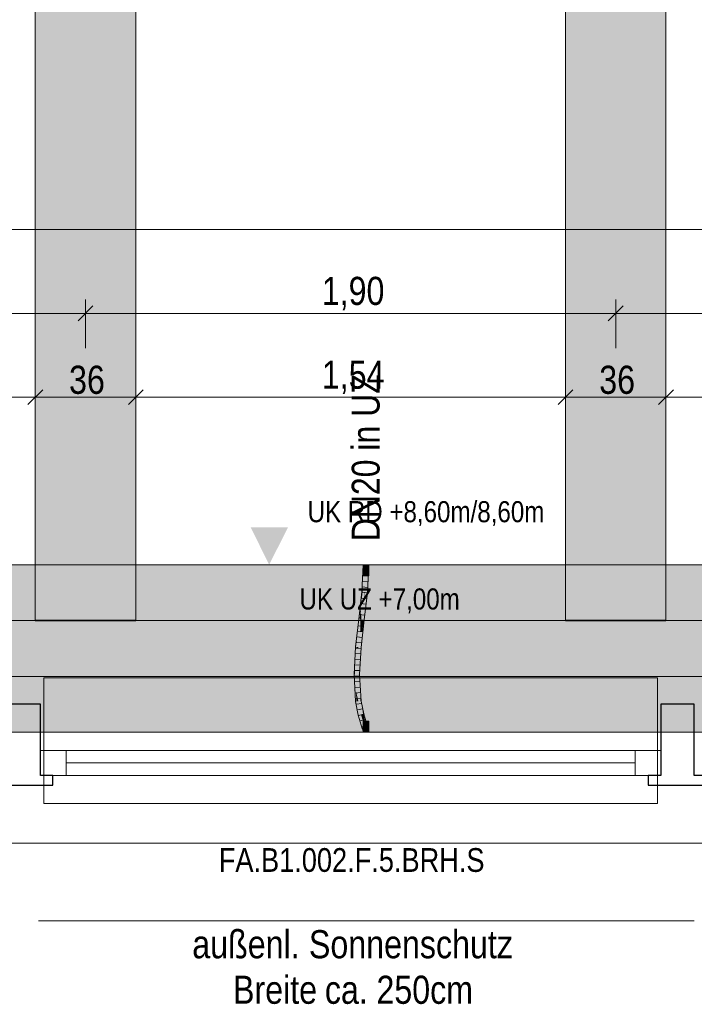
# Model space of a CAD drawing. Extents: x -720 to 300, y 62 to 1107.
# Tile 10 of 117: x -554 to -506, y 189 to 260. Entities that reach past the tile are written whole.
import ezdxf
from ezdxf.lldxf.tags import DXFTag

# ---------------------------------------------------------------- set-up
doc = ezdxf.new("R2010")
doc.units = 0
doc.layers.get('0').update_dxf_attribs({"lineweight": 35})
for name, color, linetype, lineweight, true_color in [('00_Beschriftung UZ', 3, 'Continuous', 13, 0x00ff00), ('30 -33 Aussenwände- 7 Fassade_ Elemente', 7, 'Continuous', 9, 0x00aacc), ('30 -35 Decken- 1 Konstruktion-Träger- Stahlbeton', 7, 'grob-A06G9FGE8I', 13, 0x33aa00), ('70 -72 Beschriftung- 1 Beschriftung allgemein', 7, 'Continuous', 9, 0xff6633), ('70 -76 Bemaßung- 2 Allgemein', 9, 'Continuous', 5, 0x808080), ('E_Leerrohr 20', 7, 'Continuous', 13, 0xcc0099), ('E_Leerrohr 20-Shading', 7, 'Continuous', 13, 0xcc0099)]:
    doc.layers.add(name, color=color, linetype=linetype, lineweight=lineweight, true_color=true_color)
doc.layers.add('70 -71 Achsen- 1 Gebäudeachsen', color=7, linetype='STRICHPUNKT2-A06G9FGD8I', lineweight=18)
doc.layers.add('Detailelementbeschriftung', color=7, linetype='Continuous', lineweight=9)
doc.layers.add('iwb_Schraffur_Unterzug', color=7, linetype='Continuous', lineweight=5, true_color=0xffffcc, plot=False)
doc.styles.get("Standard").update_dxf_attribs({"font": 'ARIALN.TTF'})
tags = doc.linetypes.add('grob-A06G9FGE8I', pattern=[14, 3, -8, 3]).pattern_tags.tags
tags[8:9] = [DXFTag(74, 4), DXFTag(75, 0), DXFTag(340, '0'), DXFTag(46, 0.0), DXFTag(50, 0.0), DXFTag(44, 0.0), DXFTag(45, 0.0)]
tags[6:7] = [DXFTag(74, 4), DXFTag(75, 0), DXFTag(340, '0'), DXFTag(46, 0.0), DXFTag(50, 0.0), DXFTag(44, 0.0), DXFTag(45, 0.0)]
tags[4:5] = [DXFTag(74, 4), DXFTag(75, 0), DXFTag(340, '0'), DXFTag(46, 0.0), DXFTag(50, 0.0), DXFTag(44, 0.0), DXFTag(45, 0.0)]
tags = doc.linetypes.add('STRICHPUNKT2', pattern=[12.7, 6.35, -3.175, 0, -3.175]).pattern_tags.tags
tags[10:11] = [DXFTag(74, 4), DXFTag(75, 0), DXFTag(340, '0'), DXFTag(46, 0.0), DXFTag(50, 0.0), DXFTag(44, 0.0), DXFTag(45, 0.0)]
tags[8:9] = [DXFTag(74, 4), DXFTag(75, 0), DXFTag(340, '0'), DXFTag(46, 0.0), DXFTag(50, 0.0), DXFTag(44, 0.0), DXFTag(45, 0.0)]
tags[6:7] = [DXFTag(74, 4), DXFTag(75, 0), DXFTag(340, '0'), DXFTag(46, 0.0), DXFTag(50, 0.0), DXFTag(44, 0.0), DXFTag(45, 0.0)]
tags[4:5] = [DXFTag(74, 4), DXFTag(75, 0), DXFTag(340, '0'), DXFTag(46, 0.0), DXFTag(50, 0.0), DXFTag(44, 0.0), DXFTag(45, 0.0)]
tags = doc.linetypes.add('STRICHPUNKT2-A06G9FGD8I', pattern=[12.7, 6.35, -3.175, 0, -3.175]).pattern_tags.tags
tags[10:11] = [DXFTag(74, 4), DXFTag(75, 0), DXFTag(340, '0'), DXFTag(46, 0.0), DXFTag(50, 0.0), DXFTag(44, 0.0), DXFTag(45, 0.0)]
tags[8:9] = [DXFTag(74, 4), DXFTag(75, 0), DXFTag(340, '0'), DXFTag(46, 0.0), DXFTag(50, 0.0), DXFTag(44, 0.0), DXFTag(45, 0.0)]
tags[6:7] = [DXFTag(74, 4), DXFTag(75, 0), DXFTag(340, '0'), DXFTag(46, 0.0), DXFTag(50, 0.0), DXFTag(44, 0.0), DXFTag(45, 0.0)]
tags[4:5] = [DXFTag(74, 4), DXFTag(75, 0), DXFTag(340, '0'), DXFTag(46, 0.0), DXFTag(50, 0.0), DXFTag(44, 0.0), DXFTag(45, 0.0)]

# ---------------------------------------------------------------- blocks, each defined once
blk = doc.blocks.new('Shading-A06G9FE18I', base_point=(-529.407, 216.193))
at = {"layer": 'E_Leerrohr 20-Shading', "color": 223, "true_color": 0xc57fb4}
for points in [[(-529.472, 219.033), (-529.412, 220.739), (-529.484, 218.894), (-529.506, 218.896)], [(-529.437, 219.431), (-529.412, 220.739), (-529.472, 219.033)], [(-529.412, 220.739), (-529.437, 219.431), (-529.349, 220.835), (-529.396, 219.907)], [(-529.412, 220.739), (-529.349, 220.835), (-529.407, 220.835)], [(-529.107, 218.863), (-529.008, 220.835), (-529.166, 218.868), (-529.149, 219.201)], [(-529.008, 220.835), (-529.066, 220.835), (-529.149, 219.201)], [(-529.477, 218.894), (-529.448, 218.891), (-529.472, 219.033), (-529.437, 219.431)], [(-529.437, 219.431), (-529.448, 218.891), (-529.396, 219.907)], [(-529.477, 218.894), (-529.472, 219.033), (-529.484, 218.894)], [(-529.983, 212.099), (-530.063, 212.988), (-530.023, 212.327)], [(-530.063, 212.988), (-529.935, 211.83), (-530.044, 212.988)], [(-530.063, 212.988), (-529.983, 212.099), (-529.935, 211.83), (-529.935, 211.829)], [(-529.935, 211.83), (-530.005, 212.988), (-530.044, 212.988)], [(-529.606, 211.075), (-529.671, 212.988), (-529.722, 212.988)], [(-529.606, 211.075), (-529.597, 211.89), (-529.671, 212.988), (-529.663, 212.988)], [(-529.946, 211.04), (-529.887, 211.046), (-530.023, 212.327), (-529.983, 212.099)], [(-529.983, 212.099), (-529.887, 211.046), (-529.935, 211.829)], [(-529.597, 211.89), (-529.606, 211.075), (-529.586, 211.077)], [(-529.548, 211.081), (-529.597, 211.89), (-529.586, 211.077)], [(-529.887, 211.046), (-529.946, 211.04), (-529.703, 210.077), (-529.76, 210.063)], [(-529.606, 211.075), (-529.429, 210.145), (-529.586, 211.077)], [(-529.429, 210.145), (-529.548, 211.081), (-529.586, 211.077)], [(-529.429, 210.145), (-529.424, 210.185), (-529.548, 211.081), (-529.537, 211.027)], [(-529.424, 210.185), (-529.407, 210.346), (-529.537, 211.027)], [(-529.424, 210.185), (-529.429, 210.145), (-529.419, 210.147)], [(-529.418, 210.147), (-529.382, 210.156), (-529.424, 210.186), (-529.407, 210.346)], [(-529.419, 210.147), (-529.418, 210.147), (-529.424, 210.185), (-529.424, 210.186)], [(-529.279, 209.663), (-529.382, 210.156), (-529.418, 210.147)], [(-529.372, 210.158), (-529.407, 210.346), (-529.382, 210.156)], [(-529.093, 209.231), (-529.372, 210.158), (-529.266, 209.603), (-529.382, 210.156)], [(-529.42, 209.132), (-529.703, 210.077), (-529.537, 209.321), (-529.76, 210.063)], [(-529.419, 210.147), (-529.429, 210.145), (-529.396, 210.036)], [(-529.396, 210.036), (-529.418, 210.147), (-529.419, 210.147)], [(-529.396, 210.036), (-529.266, 209.603), (-529.418, 210.147), (-529.279, 209.663)], [(-529.093, 209.231), (-529.266, 209.603), (-529.149, 209.214)], [(-529.537, 209.321), (-529.476, 209.115), (-529.436, 209.128)], [(-529.42, 209.132), (-529.537, 209.321), (-529.436, 209.128)], [(-529.436, 209.128), (-529.476, 209.115), (-529.416, 209.097), (-529.463, 209.079)], [(-529.408, 209.099), (-529.42, 209.132), (-529.416, 209.097), (-529.436, 209.128)], [(-529.354, 208.896), (-529.409, 208.89), (-529.354, 208.859), (-529.407, 208.859)], [(-529.354, 208.859), (-529.352, 208.859), (-529.354, 208.896), (-529.353, 208.897)], [(-529.352, 208.859), (-529.351, 208.859), (-529.353, 208.897), (-529.352, 208.897)], [(-529.349, 208.859), (-529.351, 208.897), (-529.351, 208.859), (-529.352, 208.897)], [(-529.087, 209.215), (-529.149, 209.214), (-529.138, 209.197)], [(-529.149, 209.214), (-529.142, 209.195), (-529.138, 209.197)], [(-529.008, 208.859), (-529.015, 208.934), (-529.066, 208.859), (-529.07, 208.928)], [(-529.008, 208.859), (-529.012, 208.934), (-529.015, 208.934)]]:
    blk.add_solid(points, dxfattribs=at)
at = {"layer": 'E_Leerrohr 20-Shading', "color": 231, "true_color": 0xe17fc9}
for points in [[(-529.307, 218.88), (-529.207, 220.835), (-529.396, 219.907), (-529.349, 220.835)], [(-529.207, 220.835), (-529.307, 218.88), (-529.237, 218.874)], [(-529.237, 218.874), (-529.166, 218.868), (-529.207, 220.835), (-529.149, 219.201)], [(-529.149, 219.201), (-529.066, 220.835), (-529.207, 220.835)], [(-529.396, 219.907), (-529.448, 218.891), (-529.359, 218.884)], [(-529.307, 218.88), (-529.396, 219.907), (-529.359, 218.884)], [(-529.579, 217.718), (-529.359, 218.884), (-529.448, 218.891)], [(-529.579, 217.718), (-529.527, 216.911), (-529.359, 218.884), (-529.337, 218.605)], [(-529.343, 218.432), (-529.393, 216.896), (-529.307, 218.88), (-529.386, 216.895)], [(-529.386, 216.895), (-529.266, 217.971), (-529.307, 218.88), (-529.237, 218.874)], [(-529.337, 218.605), (-529.307, 218.88), (-529.359, 218.884)], [(-529.337, 218.605), (-529.343, 218.432), (-529.307, 218.88)], [(-529.266, 217.971), (-529.166, 218.868), (-529.237, 218.874)], [(-529.337, 218.605), (-529.527, 216.911), (-529.343, 218.433), (-529.467, 216.905)], [(-529.467, 216.905), (-529.393, 216.896), (-529.343, 218.433)], [(-529.579, 217.718), (-529.667, 216.927), (-529.6, 216.92)], [(-529.527, 216.911), (-529.579, 217.718), (-529.6, 216.92)], [(-529.751, 214.943), (-529.667, 216.927), (-529.892, 214.955)], [(-529.667, 216.927), (-529.751, 214.943), (-529.6, 216.92), (-529.609, 216.604)], [(-529.751, 214.943), (-529.624, 216.057), (-529.609, 216.604)], [(-529.624, 216.057), (-529.527, 216.911), (-529.6, 216.92)], [(-529.624, 216.057), (-529.393, 216.896), (-529.527, 216.911)], [(-529.624, 216.057), (-529.482, 216.052), (-529.393, 216.896), (-529.396, 216.81)], [(-529.396, 216.81), (-529.386, 216.895), (-529.393, 216.896)], [(-529.751, 214.943), (-529.749, 214.943), (-529.624, 216.057), (-529.623, 216.057)], [(-529.623, 216.057), (-529.749, 214.943), (-529.576, 216.055), (-529.643, 214.934)], [(-529.643, 214.934), (-529.61, 214.931), (-529.576, 216.055), (-529.482, 216.052)], [(-529.987, 212.988), (-529.897, 214.879), (-529.997, 213.129)], [(-529.987, 212.988), (-529.863, 212.988), (-529.897, 214.879), (-529.756, 214.867)], [(-529.756, 214.867), (-529.751, 214.943), (-529.897, 214.879), (-529.892, 214.955)], [(-529.863, 212.988), (-529.744, 212.988), (-529.756, 214.867), (-529.728, 213.307)], [(-529.756, 214.867), (-529.728, 213.307), (-529.749, 214.943), (-529.643, 214.934)], [(-529.749, 214.943), (-529.751, 214.943), (-529.756, 214.867)], [(-529.728, 213.307), (-529.722, 212.988), (-529.643, 214.934), (-529.61, 214.931)], [(-530.005, 212.988), (-529.987, 212.988), (-529.997, 213.129)], [(-529.935, 211.83), (-529.747, 211.06), (-530.005, 212.988), (-529.987, 212.988)], [(-529.747, 211.06), (-529.863, 212.988), (-529.987, 212.988)], [(-529.722, 212.988), (-529.863, 212.988), (-529.606, 211.075), (-529.747, 211.06)], [(-529.744, 212.988), (-529.722, 212.988), (-529.728, 213.307)], [(-529.935, 211.83), (-529.887, 211.046), (-529.797, 211.055)], [(-529.747, 211.06), (-529.935, 211.83), (-529.797, 211.055)], [(-529.566, 210.111), (-529.797, 211.055), (-529.703, 210.077), (-529.887, 211.046)], [(-529.566, 210.111), (-529.747, 211.06), (-529.797, 211.055)], [(-529.606, 211.075), (-529.747, 211.06), (-529.429, 210.145), (-529.566, 210.111)], [(-529.337, 209.35), (-529.566, 210.111), (-529.42, 209.132), (-529.703, 210.077)], [(-529.396, 210.036), (-529.429, 210.145), (-529.337, 209.35), (-529.566, 210.111)], [(-529.281, 209.266), (-529.266, 209.603), (-529.381, 209.864), (-529.396, 210.036)], [(-529.337, 209.35), (-529.284, 209.173), (-529.381, 209.864), (-529.281, 209.266)], [(-529.231, 209.19), (-529.266, 209.603), (-529.266, 209.179), (-529.281, 209.266)], [(-529.149, 209.214), (-529.266, 209.603), (-529.231, 209.19)], [(-529.337, 209.35), (-529.42, 209.132), (-529.378, 209.145)], [(-529.378, 209.145), (-529.42, 209.132), (-529.387, 209.107), (-529.408, 209.099)], [(-529.387, 209.107), (-529.408, 209.099), (-529.394, 209.077), (-529.399, 209.075)], [(-529.394, 209.077), (-529.399, 209.075), (-529.396, 209.066)], [(-529.248, 209.07), (-529.266, 209.122), (-529.396, 209.066), (-529.394, 209.077)], [(-529.248, 209.07), (-529.396, 209.066), (-529.382, 209.026)], [(-529.266, 209.122), (-529.275, 209.147), (-529.394, 209.077), (-529.387, 209.107)], [(-529.275, 209.147), (-529.284, 209.173), (-529.387, 209.107), (-529.378, 209.145)], [(-529.248, 209.07), (-529.382, 209.026), (-529.232, 209.018), (-529.368, 208.98)], [(-529.284, 209.173), (-529.337, 209.35), (-529.378, 209.145)], [(-529.354, 208.984), (-529.368, 208.98), (-529.353, 208.938), (-529.358, 208.937)], [(-529.354, 208.913), (-529.352, 208.913), (-529.358, 208.937), (-529.353, 208.938)], [(-529.219, 208.965), (-529.232, 209.018), (-529.353, 208.938), (-529.354, 208.984)], [(-529.352, 208.913), (-529.354, 208.913), (-529.351, 208.897)], [(-529.352, 208.913), (-529.216, 208.944), (-529.353, 208.938), (-529.219, 208.965)], [(-529.351, 208.897), (-529.211, 208.912), (-529.352, 208.913), (-529.216, 208.944)], [(-529.351, 208.897), (-529.352, 208.913), (-529.351, 208.897)], [(-529.211, 208.912), (-529.351, 208.897), (-529.207, 208.859), (-529.349, 208.859)], [(-529.281, 209.266), (-529.284, 209.173), (-529.266, 209.179)], [(-529.231, 209.19), (-529.284, 209.173), (-529.228, 209.164), (-529.275, 209.147)], [(-529.228, 209.164), (-529.275, 209.147), (-529.225, 209.136), (-529.266, 209.122)], [(-529.225, 209.136), (-529.266, 209.122), (-529.22, 209.079), (-529.248, 209.07)], [(-529.215, 209.022), (-529.22, 209.079), (-529.23, 209.018), (-529.248, 209.07)], [(-529.248, 209.07), (-529.248, 209.07), (-529.23, 209.018), (-529.232, 209.018)], [(-529.215, 209.022), (-529.232, 209.018), (-529.211, 208.967), (-529.219, 208.965)], [(-529.228, 209.164), (-529.149, 209.214), (-529.231, 209.19)], [(-529.225, 209.136), (-529.162, 209.158), (-529.228, 209.164), (-529.154, 209.191)], [(-529.22, 209.079), (-529.176, 209.093), (-529.225, 209.136), (-529.162, 209.158)], [(-529.215, 209.022), (-529.189, 209.029), (-529.22, 209.079), (-529.176, 209.093)], [(-529.211, 208.967), (-529.219, 208.965), (-529.208, 208.912), (-529.211, 208.912)], [(-529.211, 208.967), (-529.199, 208.969), (-529.215, 209.022), (-529.189, 209.029)], [(-529.208, 208.912), (-529.205, 208.913), (-529.211, 208.967), (-529.199, 208.969)], [(-529.208, 208.912), (-529.211, 208.912), (-529.207, 208.859)], [(-529.207, 208.859), (-529.205, 208.913), (-529.208, 208.912)], [(-529.207, 208.859), (-529.066, 208.859), (-529.205, 208.913), (-529.07, 208.928)], [(-529.205, 208.913), (-529.07, 208.928), (-529.199, 208.969), (-529.081, 208.993)], [(-529.199, 208.969), (-529.081, 208.993), (-529.189, 209.029), (-529.096, 209.055)], [(-529.189, 209.029), (-529.096, 209.055), (-529.176, 209.093), (-529.113, 209.113)], [(-529.176, 209.093), (-529.113, 209.113), (-529.162, 209.158), (-529.132, 209.168)], [(-529.162, 209.158), (-529.132, 209.168), (-529.154, 209.191), (-529.142, 209.195)], [(-529.154, 209.191), (-529.142, 209.195), (-529.149, 209.214)]]:
    blk.add_solid(points, dxfattribs=at)
at = {"layer": 'E_Leerrohr 20-Shading', "color": 223, "true_color": 0xc67fb4}
for points in [[(-529.537, 218.615), (-529.657, 217.55), (-529.667, 216.927), (-529.71, 216.932)], [(-529.523, 218.692), (-529.667, 216.927), (-529.477, 218.894), (-529.579, 217.718)], [(-529.537, 218.615), (-529.667, 216.927), (-529.523, 218.692)], [(-529.545, 218.114), (-529.579, 217.718), (-529.448, 218.891)], [(-529.477, 218.894), (-529.545, 218.114), (-529.448, 218.891)], [(-529.523, 218.692), (-529.506, 218.896), (-529.537, 218.615)], [(-529.506, 218.896), (-529.523, 218.692), (-529.484, 218.894)], [(-529.523, 218.692), (-529.477, 218.894), (-529.484, 218.894)], [(-529.266, 217.971), (-529.31, 217.211), (-529.107, 218.863), (-529.237, 217.706)], [(-529.266, 217.971), (-529.107, 218.863), (-529.166, 218.868)], [(-529.345, 216.971), (-529.266, 217.971), (-529.357, 216.892), (-529.386, 216.895)], [(-529.31, 217.211), (-529.266, 217.971), (-529.345, 216.971)], [(-529.657, 217.55), (-529.726, 216.934), (-529.71, 216.932)], [(-529.351, 216.891), (-529.328, 216.889), (-529.345, 216.971), (-529.31, 217.211)], [(-529.31, 217.211), (-529.328, 216.889), (-529.237, 217.706)], [(-529.892, 214.955), (-529.667, 216.927), (-529.893, 214.955)], [(-529.726, 216.934), (-529.855, 215.409), (-529.856, 215.276), (-529.859, 215.256)], [(-529.726, 216.934), (-529.856, 215.276), (-529.71, 216.932)], [(-529.856, 215.276), (-529.667, 216.927), (-529.71, 216.932)], [(-529.855, 215.409), (-529.726, 216.934), (-529.841, 215.92)], [(-529.351, 216.891), (-529.537, 215.053), (-529.407, 216.193)], [(-529.351, 216.891), (-529.425, 216.436), (-529.537, 215.053), (-529.453, 216.105)], [(-529.482, 216.052), (-529.428, 216.419), (-529.396, 216.81)], [(-529.428, 216.419), (-529.425, 216.436), (-529.396, 216.81), (-529.386, 216.895)], [(-529.386, 216.895), (-529.425, 216.436), (-529.357, 216.892)], [(-529.425, 216.436), (-529.351, 216.891), (-529.357, 216.892)], [(-529.407, 216.193), (-529.328, 216.889), (-529.351, 216.891)], [(-529.351, 216.891), (-529.345, 216.971), (-529.357, 216.892)], [(-529.951, 214.96), (-529.893, 214.955), (-529.841, 215.92), (-529.855, 215.409)], [(-529.563, 214.927), (-529.453, 216.105), (-529.61, 214.931), (-529.465, 216.083)], [(-529.453, 216.105), (-529.563, 214.927), (-529.538, 215.096)], [(-529.53, 215.148), (-529.453, 216.105), (-529.538, 215.096)], [(-529.428, 216.419), (-529.482, 216.052), (-529.435, 216.32), (-529.465, 216.083)], [(-529.465, 216.083), (-529.453, 216.105), (-529.435, 216.32)], [(-529.453, 216.105), (-529.425, 216.436), (-529.428, 216.419)], [(-529.855, 215.409), (-529.893, 214.955), (-529.859, 215.256)], [(-529.563, 214.927), (-529.552, 214.926), (-529.538, 215.096)], [(-529.537, 215.053), (-529.53, 215.148), (-529.552, 214.926), (-529.538, 215.096)], [(-529.977, 214.062), (-529.962, 214.765), (-530.025, 213.55), (-530.028, 213.602)], [(-529.893, 214.955), (-529.977, 214.062), (-529.897, 214.879), (-529.997, 213.129)], [(-529.951, 214.96), (-529.962, 214.765), (-529.893, 214.955), (-529.977, 214.062)], [(-529.897, 214.879), (-529.892, 214.955), (-529.893, 214.955)], [(-529.722, 212.988), (-529.563, 214.927), (-529.61, 214.931)], [(-529.722, 212.988), (-529.654, 213.149), (-529.563, 214.927), (-529.552, 214.926)], [(-529.997, 213.129), (-529.977, 214.062), (-529.997, 213.126), (-530.025, 213.55)], [(-530.041, 213.371), (-530.063, 212.988), (-530.044, 212.988)], [(-530.005, 212.988), (-530.041, 213.371), (-530.044, 212.988)], [(-530.028, 213.602), (-530.041, 213.371), (-530.025, 213.55)], [(-530.025, 213.55), (-530.041, 213.371), (-529.997, 213.126), (-530.005, 212.988)], [(-529.654, 213.149), (-529.722, 212.988), (-529.671, 212.988)], [(-529.663, 212.988), (-529.654, 213.149), (-529.671, 212.988)], [(-529.416, 209.097), (-529.463, 209.079), (-529.401, 209.074), (-529.455, 209.055)], [(-529.382, 209.026), (-529.396, 209.066), (-529.455, 209.055), (-529.401, 209.074)], [(-529.382, 209.026), (-529.455, 209.055), (-529.438, 209.008)], [(-529.383, 209.026), (-529.438, 209.008), (-529.369, 208.98), (-529.425, 208.965)], [(-529.369, 208.98), (-529.425, 208.965), (-529.359, 208.937), (-529.415, 208.925)], [(-529.399, 209.075), (-529.408, 209.099), (-529.401, 209.074), (-529.416, 209.097)], [(-529.356, 208.91), (-529.359, 208.937), (-529.411, 208.897), (-529.415, 208.925)], [(-529.354, 208.896), (-529.356, 208.91), (-529.409, 208.89), (-529.411, 208.897)], [(-529.396, 209.066), (-529.399, 209.075), (-529.401, 209.074)], [(-529.368, 208.98), (-529.382, 209.026), (-529.369, 208.98), (-529.383, 209.026)], [(-529.358, 208.937), (-529.368, 208.98), (-529.359, 208.937), (-529.369, 208.98)], [(-529.354, 208.896), (-529.353, 208.897), (-529.359, 208.937), (-529.358, 208.937)], [(-529.358, 208.937), (-529.353, 208.897), (-529.358, 208.937), (-529.352, 208.897)], [(-529.352, 208.897), (-529.351, 208.897), (-529.358, 208.937)], [(-529.138, 209.197), (-529.142, 209.195), (-529.122, 209.172), (-529.132, 209.168)], [(-529.077, 209.188), (-529.087, 209.215), (-529.122, 209.172), (-529.138, 209.197)], [(-529.122, 209.172), (-529.132, 209.168), (-529.09, 209.121), (-529.113, 209.113)], [(-529.058, 209.132), (-529.077, 209.188), (-529.09, 209.121), (-529.122, 209.172)], [(-529.09, 209.121), (-529.113, 209.113), (-529.06, 209.065), (-529.096, 209.055)], [(-529.06, 209.065), (-529.096, 209.055), (-529.034, 209.003), (-529.081, 208.993)], [(-529.039, 209.071), (-529.058, 209.132), (-529.06, 209.065), (-529.09, 209.121)], [(-529.034, 209.003), (-529.081, 208.993), (-529.015, 208.934), (-529.07, 208.928)], [(-529.023, 209.005), (-529.039, 209.071), (-529.034, 209.003), (-529.06, 209.065)], [(-529.021, 208.991), (-529.023, 209.005), (-529.03, 208.989), (-529.034, 209.003)], [(-529.015, 208.934), (-529.012, 208.934), (-529.03, 208.989), (-529.021, 208.991)]]:
    blk.add_solid(points, dxfattribs=at)
blk = doc.blocks.new('Shading-A06G9FE38I', base_point=(-529.207, 220.047))
at = {"layer": 'E_Leerrohr 20-Shading', "color": 213, "true_color": 0xd67fc0}
for points in [[(-529.537, 220.847), (-529.537, 220.835), (-529.503, 220.847), (-529.502, 220.835)], [(-529.502, 220.835), (-529.207, 220.835), (-529.503, 220.847), (-529.207, 220.847)], [(-529.407, 220.047), (-529.207, 220.047), (-529.407, 220.835), (-529.207, 220.835)], [(-529.207, 220.847), (-529.207, 220.835), (-529.142, 220.847), (-529.142, 220.835)], [(-529.207, 220.047), (-529.008, 220.047), (-529.207, 220.835), (-529.008, 220.835)], [(-529.142, 220.835), (-528.878, 220.835), (-529.142, 220.847), (-528.878, 220.847)]]:
    blk.add_solid(points, dxfattribs=at)
blk = doc.blocks.new('Shading-A06G9FE58I', base_point=(-529.008, 209.647))
at = {"layer": 'E_Leerrohr 20-Shading', "color": 213, "true_color": 0xd67fc0}
for points in [[(-529.207, 209.647), (-529.407, 209.647), (-529.207, 208.859), (-529.407, 208.859)], [(-529.008, 209.647), (-529.207, 209.647), (-529.008, 208.859), (-529.207, 208.859)], [(-529.299, 208.859), (-529.537, 208.859), (-529.299, 208.847), (-529.537, 208.847)], [(-529.207, 208.847), (-529.207, 208.859), (-529.299, 208.847), (-529.299, 208.859)], [(-529.142, 208.859), (-529.207, 208.859), (-529.142, 208.847), (-529.207, 208.847)], [(-528.878, 208.847), (-528.878, 208.859), (-529.142, 208.847), (-529.142, 208.859)]]:
    blk.add_solid(points, dxfattribs=at)
blk = doc.blocks.new('Referenz-A06G9FGF8I')
at = {"layer": '00_Beschriftung UZ', "color": 0, "linetype": 'Continuous', "lineweight": 5, "ltscale": 0.13}
blk.add_line((-0.806, 220.847), (-682.312, 220.847), dxfattribs=at)
at = {"layer": '00_Beschriftung UZ', "color": 0, "linetype": 'Continuous', "lineweight": 0, "ltscale": 0.13}
for points in [[(-537.473, 223.517), (-536.141, 220.847), (-534.803, 223.515)], [(-537.473, 218.176), (-536.141, 220.847), (-534.803, 218.178)]]:
    blk.add_solid(points, dxfattribs=at)
at = {"layer": '30 -33 Aussenwände- 7 Fassade_ Elemente', "color": 0, "linetype": 'Continuous', "ltscale": 0.13}
for p, q in [((-458.806, 220.847), (-601.806, 220.847)), ((-552.539, 207.547), (-508.073, 207.547)), ((-552.539, 205.747), (-552.539, 207.547)), ((-508.073, 207.547), (-508.073, 205.747)), ((-508.073, 205.747), (-552.539, 205.747)), ((-604.906, 200.907), (-455.706, 200.907))]:
    blk.add_line(p, q, dxfattribs=at)
at = {"layer": '30 -33 Aussenwände- 7 Fassade_ Elemente', "color": 0}
for p, q in [((-552.306, 212.747), (-552.306, 207.547)), ((-508.306, 212.747), (-552.306, 212.747)), ((-508.306, 207.547), (-508.306, 212.747)), ((-552.306, 207.547), (-552.306, 205.747)), ((-550.706, 207.547), (-552.306, 207.547)), ((-550.706, 205.747), (-550.706, 207.547)), ((-550.706, 207.547), (-509.906, 207.547)), ((-509.906, 207.547), (-508.306, 207.547)), ((-509.906, 207.547), (-509.906, 205.747)), ((-508.306, 207.547), (-508.306, 205.747)), ((-550.706, 206.647), (-509.906, 206.647)), ((-552.306, 203.747), (-552.306, 205.747)), ((-552.306, 205.747), (-550.706, 205.747)), ((-509.906, 205.747), (-550.706, 205.747)), ((-508.306, 205.747), (-509.906, 205.747)), ((-508.306, 205.747), (-508.306, 203.747)), ((-508.306, 203.747), (-552.306, 203.747))]:
    blk.add_line(p, q, dxfattribs=at)
at = {"layer": '30 -33 Aussenwände- 7 Fassade_ Elemente', "color": 0, "linetype": 'Continuous', "lineweight": -2, "ltscale": 0.25}
for p, q in [((-552.539, 210.847), (-554.939, 210.847)), ((-552.539, 205.747), (-552.539, 210.847)), ((-508.073, 210.847), (-508.073, 205.747)), ((-505.673, 210.847), (-508.073, 210.847)), ((-505.673, 205.747), (-505.673, 210.847)), ((-551.639, 205.747), (-552.539, 205.747)), ((-551.639, 205.047), (-551.639, 205.747)), ((-508.073, 205.747), (-508.973, 205.747)), ((-508.973, 205.747), (-508.973, 205.047)), ((-504.773, 205.747), (-505.673, 205.747)), ((-555.839, 205.047), (-551.639, 205.047)), ((-508.973, 205.047), (-504.773, 205.047))]:
    blk.add_line(p, q, dxfattribs=at)
at = {"layer": '30 -33 Aussenwände- 7 Fassade_ Elemente', "color": 0, "linetype": 'Continuous', "lineweight": 18, "ltscale": 0.18}
for p, q in [((-552.539, 207.547), (-550.706, 207.547)), ((-552.539, 205.747), (-552.539, 207.547)), ((-550.706, 207.547), (-550.706, 205.747)), ((-509.906, 205.747), (-509.906, 207.547)), ((-509.906, 207.547), (-508.073, 207.547)), ((-508.073, 207.547), (-508.073, 205.747)), ((-509.906, 206.647), (-550.706, 206.647)), ((-550.706, 205.747), (-552.539, 205.747)), ((-508.073, 205.747), (-509.906, 205.747))]:
    blk.add_line(p, q, dxfattribs=at)
at = {"layer": '30 -35 Decken- 1 Konstruktion-Träger- Stahlbeton', "color": 0}
for p, q in [((-552.906, 216.847), (-552.906, 763.847)), ((-545.706, 216.847), (-545.706, 763.847)), ((-514.906, 216.847), (-514.906, 763.847)), ((-507.706, 216.847), (-507.706, 763.847)), ((5.694, 216.847), (-682.312, 216.847)), ((5.694, 208.847), (-682.312, 208.847))]:
    blk.add_line(p, q, dxfattribs=at)
at = {"layer": '30 -35 Decken- 1 Konstruktion-Träger- Stahlbeton', "color": 0, "linetype": 'Continuous', "lineweight": 35, "ltscale": 0.35}
for p, q in [((-552.906, 216.847), (-545.706, 216.847)), ((-514.906, 216.847), (-507.706, 216.847))]:
    blk.add_line(p, q, dxfattribs=at)
at = {"layer": '70 -71 Achsen- 1 Gebäudeachsen', "color": 0, "linetype": 'STRICHPUNKT2-A06G9FGD8I', "ltscale": 0.18}
blk.add_line((-682.312, 212.847), (77.244, 212.847), dxfattribs=at)
at = {"layer": '70 -72 Beschriftung- 1 Beschriftung allgemein', "color": 0, "linetype": 'Continuous', "ltscale": 0.13}
blk.add_line((-505.68, 195.349), (-552.68, 195.349), dxfattribs=at)
at = {"layer": '70 -76 Bemaßung- 2 Allgemein', "color": 0, "linetype": 'Continuous', "ltscale": 0.13}
for p, q in [((-1.866, 244.847), (-682.312, 244.847)), ((-549.306, 236.347), (-549.306, 239.847)), ((-549.306, 236.347), (-549.306, 239.847)), ((-511.306, 236.347), (-511.306, 239.847)), ((-511.306, 236.347), (-511.306, 239.847)), ((-550.366, 238.847), (-586.246, 238.847)), ((-548.306, 238.847), (-550.366, 238.847)), ((-550.306, 238.847), (-548.246, 238.847)), ((-512.366, 238.847), (-548.246, 238.847)), ((-510.306, 238.847), (-512.366, 238.847)), ((-512.306, 238.847), (-510.246, 238.847)), ((-474.366, 238.847), (-510.246, 238.847)), ((-552.906, 230.347), (-552.906, 233.847)), ((-552.906, 230.347), (-552.906, 233.847)), ((-545.706, 230.347), (-545.706, 233.847)), ((-545.706, 230.347), (-545.706, 233.847)), ((-514.906, 230.347), (-514.906, 233.847)), ((-514.906, 230.347), (-514.906, 233.847)), ((-507.706, 230.347), (-507.706, 233.847)), ((-507.706, 230.347), (-507.706, 233.847)), ((-553.966, 232.847), (-582.646, 232.847)), ((-551.906, 232.847), (-553.966, 232.847)), ((-553.906, 232.847), (-551.846, 232.847)), ((-546.766, 232.847), (-551.846, 232.847)), ((-544.706, 232.847), (-546.766, 232.847)), ((-546.706, 232.847), (-544.646, 232.847)), ((-515.966, 232.847), (-544.646, 232.847)), ((-513.906, 232.847), (-515.966, 232.847)), ((-515.906, 232.847), (-513.846, 232.847)), ((-508.766, 232.847), (-513.846, 232.847)), ((-506.706, 232.847), (-508.766, 232.847)), ((-508.706, 232.847), (-506.646, 232.847)), ((-477.966, 232.847), (-506.646, 232.847))]:
    blk.add_line(p, q, dxfattribs=at)
at = {"layer": '70 -76 Bemaßung- 2 Allgemein', "color": 0, "linetype": 'Continuous', "lineweight": 20, "ltscale": 0.2}
for p, q in [((-548.775, 239.377), (-549.837, 238.316)), ((-549.837, 238.316), (-548.775, 239.377)), ((-510.775, 239.377), (-511.837, 238.316)), ((-511.837, 238.316), (-510.775, 239.377)), ((-552.375, 233.377), (-553.437, 232.316)), ((-553.437, 232.316), (-552.375, 233.377)), ((-546.237, 232.316), (-545.175, 233.377)), ((-545.175, 233.377), (-546.237, 232.316)), ((-514.375, 233.377), (-515.437, 232.316)), ((-515.437, 232.316), (-514.375, 233.377)), ((-507.175, 233.377), (-508.237, 232.316)), ((-508.237, 232.316), (-507.175, 233.377))]:
    blk.add_line(p, q, dxfattribs=at)
at = {"layer": '00_Beschriftung UZ', "color": 0, "linetype": 'Continuous', "lineweight": 5, "ltscale": 0.13, "char_height": 1.51033, "attachment_point": 1}
for s, insert in [('{\\fArial Narrow;UK RD +8,60m/8,60m}', (-533.39, 225.397)), ('{\\fArial Narrow;UK UZ +7,00m}', (-533.973, 219.146))]:
    blk.add_mtext(s, dxfattribs=dict(at, insert=insert))
at = {"layer": '70 -72 Beschriftung- 1 Beschriftung allgemein', "color": 0, "linetype": 'Continuous', "ltscale": 0.13, "attachment_point": 1}
for s, insert, char_height in [('{\\fArial Narrow;FA.B1.002.F.5.BRH.S}', (-539.758, 200.545), 1.7), ('{\\fArial Narrow;außenl.}', (-541.656, 194.671), 2.01377), ('{\\fArial Narrow;Sonnenschutz}', (-533.295, 194.671), 2.01377), ('{\\fArial Narrow;Breite}', (-538.738, 191.409), 2.01377), ('{\\fArial Narrow;250cm}', (-528.457, 191.409), 2.01377), ('{\\fArial Narrow;ca.}', (-532.152, 191.409), 2.01377)]:
    blk.add_mtext(s, dxfattribs=dict(at, insert=insert, char_height=char_height))
at = {"layer": '70 -76 Bemaßung- 2 Allgemein', "color": 0, "linetype": 'Continuous', "ltscale": 0.13, "char_height": 2.01377, "attachment_point": 1}
for s, insert in [('{\\fArial Narrow;1,90}', (-532.374, 241.462)), ('{\\fArial Narrow;36}', (-550.488, 235.098)), ('{\\fArial Narrow;1,54}', (-532.37, 235.462)), ('{\\fArial Narrow;36}', (-512.488, 235.098))]:
    blk.add_mtext(s, dxfattribs=dict(at, insert=insert))
blk = doc.blocks.new('Referenz-A06G9FGH8I')
at = {"layer": 'iwb_Schraffur_Unterzug', "linetype": 'Continuous', "ltscale": 0.13}
for points in [[(-548.906, 216.847), (-552.906, 216.847), (-552.906, 763.847), (-545.706, 763.847), (-545.706, 216.847)], [(-510.906, 216.847), (-514.906, 216.847), (-514.906, 763.847), (-507.706, 763.847), (-507.706, 216.847)]]:
    blk.add_hatch(color=256, dxfattribs=at).paths.add_polyline_path(points)
for points in [[(-682.312, 220.847), (-2.306, 220.847), (-682.312, 218.594)], [(-682.312, 218.594), (-2.306, 220.847), (-2.306, 208.847)], [(-682.312, 218.594), (-2.306, 208.847), (-682.312, 213.352)], [(-682.312, 213.352), (-2.306, 208.847), (-682.312, 208.847)]]:
    blk.add_solid(points, dxfattribs=at)
blk = doc.blocks.new('Enddeckel-A06G9FJN8I')
at = {"color": 0, "linetype": 'ByBlock', "lineweight": -2, "ltscale": 0.13}
for p, q in [((-529.407, 209.647), (-529.407, 208.859)), ((-529.29, 209.647), (-529.407, 209.647)), ((-529.125, 209.647), (-529.29, 209.647)), ((-529.007, 209.647), (-529.125, 209.647)), ((-529.007, 208.859), (-529.007, 209.647)), ((-529.537, 208.859), (-529.537, 208.847)), ((-529.344, 208.859), (-529.537, 208.859)), ((-529.344, 208.847), (-529.537, 208.847)), ((-529.29, 208.859), (-529.407, 208.859)), ((-529.071, 208.859), (-529.344, 208.859)), ((-529.071, 208.847), (-529.344, 208.847)), ((-529.125, 208.859), (-529.29, 208.859)), ((-529.007, 208.859), (-529.125, 208.859)), ((-528.877, 208.859), (-529.071, 208.859)), ((-528.877, 208.847), (-529.071, 208.847)), ((-528.877, 208.847), (-528.877, 208.859))]:
    blk.add_line(p, q, dxfattribs=at)
at = {"color": 0, "linetype": 'STRICHPUNKT2', "lineweight": 5, "ltscale": 0.13}
blk.add_line((-529.207, 208.859), (-529.207, 209.647), dxfattribs=at)
blk = doc.blocks.new('Enddeckel-A06G9FJP8I')
at = {"color": 0, "linetype": 'ByBlock', "lineweight": -2, "ltscale": 0.13}
for p, q in [((-529.537, 220.847), (-529.537, 220.835)), ((-529.537, 220.847), (-529.344, 220.847)), ((-529.537, 220.835), (-529.344, 220.835)), ((-529.407, 220.835), (-529.407, 220.047)), ((-529.407, 220.835), (-529.29, 220.835)), ((-529.344, 220.847), (-529.071, 220.847)), ((-529.344, 220.835), (-529.071, 220.835)), ((-529.29, 220.835), (-529.125, 220.835)), ((-529.125, 220.835), (-529.007, 220.835)), ((-529.071, 220.847), (-528.877, 220.847)), ((-529.071, 220.835), (-528.877, 220.835)), ((-529.007, 220.047), (-529.007, 220.835)), ((-528.877, 220.835), (-528.877, 220.847)), ((-529.407, 220.047), (-529.29, 220.047)), ((-529.29, 220.047), (-529.125, 220.047)), ((-529.125, 220.047), (-529.007, 220.047))]:
    blk.add_line(p, q, dxfattribs=at)
at = {"color": 0, "linetype": 'STRICHPUNKT2', "lineweight": 5, "ltscale": 0.13}
blk.add_line((-529.207, 220.835), (-529.207, 220.047), dxfattribs=at)
blk = doc.blocks.new('Einzeiliger Text-A06G9FJR8I')
at = {"color": 0, "lineweight": -2, "insert": (-530.227, 222.523), "char_height": 2, "attachment_point": 1, "rotation": 90}
blk.add_mtext('{\\fArial Narrow;DN20 in UZ}', dxfattribs=at)
blk = doc.blocks.new('Flexrohr-A06G9FJT8I')
at = {"color": 0, "linetype": 'ByBlock', "lineweight": -2, "ltscale": 0.13}
for p, q in [((-529.407, 220.835), (-529.506, 218.896)), ((-529.407, 220.835), (-529.007, 220.835)), ((-529.007, 220.835), (-529.107, 218.863)), ((-529.436, 220.042), (-529.06, 220.029)), ((-529.416, 220.438), (-529.04, 220.432)), ((-529.456, 219.645), (-529.081, 219.627)), ((-529.506, 218.896), (-529.726, 216.934)), ((-529.499, 218.853), (-529.124, 218.822)), ((-529.476, 219.249), (-529.101, 219.224)), ((-529.107, 218.863), (-529.328, 216.889)), ((-529.588, 218.06), (-529.213, 218.025)), ((-529.543, 218.456), (-529.169, 218.423)), ((-529.676, 217.267), (-529.302, 217.227)), ((-529.632, 217.664), (-529.258, 217.626)), ((-529.726, 216.934), (-529.951, 214.96)), ((-529.721, 216.871), (-529.347, 216.829)), ((-529.328, 216.889), (-529.552, 214.926)), ((-529.812, 216.074), (-529.437, 216.036)), ((-529.766, 216.472), (-529.392, 216.432)), ((-529.902, 215.277), (-529.528, 215.243)), ((-529.857, 215.675), (-529.483, 215.64)), ((-529.951, 214.96), (-530.063, 212.988)), ((-529.966, 214.475), (-529.591, 214.451)), ((-529.943, 214.878), (-529.569, 214.847)), ((-529.552, 214.926), (-529.663, 212.988)), ((-529.989, 214.072), (-529.614, 214.055)), ((-530.063, 212.988), (-529.946, 211.04)), ((-530.035, 213.267), (-529.66, 213.263)), ((-530.013, 213.67), (-529.637, 213.659)), ((-529.663, 212.988), (-529.548, 211.081)), ((-530.044, 212.864), (-529.668, 212.867)), ((-530.02, 212.461), (-529.644, 212.472)), ((-529.995, 212.058), (-529.62, 212.076)), ((-529.971, 211.654), (-529.596, 211.681)), ((-529.946, 211.251), (-529.572, 211.286)), ((-529.946, 211.04), (-529.76, 210.063)), ((-529.897, 210.848), (-529.524, 210.897)), ((-529.548, 211.081), (-529.372, 210.159)), ((-529.821, 210.444), (-529.451, 210.514)), ((-529.372, 210.159), (-529.093, 209.231)), ((-529.76, 210.063), (-529.476, 209.115)), ((-529.741, 210.042), (-529.376, 210.132)), ((-529.625, 209.655), (-529.262, 209.753)), ((-529.509, 209.268), (-529.148, 209.374)), ((-529.476, 209.115), (-529.463, 209.079)), ((-529.463, 209.079), (-529.455, 209.055)), ((-529.455, 209.055), (-529.438, 209.008)), ((-529.438, 209.008), (-529.425, 208.965)), ((-529.425, 208.965), (-529.415, 208.925)), ((-529.415, 208.925), (-529.409, 208.89)), ((-529.409, 208.89), (-529.407, 208.859)), ((-529.407, 208.859), (-529.007, 208.859)), ((-529.401, 208.909), (-529.029, 208.966)), ((-529.093, 209.231), (-529.087, 209.215)), ((-529.087, 209.215), (-529.077, 209.188)), ((-529.077, 209.188), (-529.058, 209.132)), ((-529.058, 209.132), (-529.039, 209.071)), ((-529.039, 209.071), (-529.023, 209.005)), ((-529.023, 209.005), (-529.012, 208.934)), ((-529.012, 208.934), (-529.007, 208.859))]:
    blk.add_line(p, q, dxfattribs=at)

msp = doc.modelspace()

# ---------------------------------------------------------------- block references
at = {"color": 8, "lineweight": 25, "ltscale": 0.25, "true_color": 0x808080}
for name in ['Referenz-A06G9FGF8I', 'Referenz-A06G9FGH8I']:
    msp.add_blockref(name, (0, 0), dxfattribs=at)
at = {"layer": 'Detailelementbeschriftung', "ltscale": 0.13}
msp.add_blockref('Einzeiliger Text-A06G9FJR8I', (0, 0), dxfattribs=at)
at = {"layer": 'E_Leerrohr 20'}
for name, p in [('Shading-A06G9FE18I', (-529.407, 216.193)), ('Shading-A06G9FE38I', (-529.207, 220.047)), ('Shading-A06G9FE58I', (-529.008, 209.647))]:
    msp.add_blockref(name, p, dxfattribs=at)
at = {"layer": 'E_Leerrohr 20', "ltscale": 0.13}
for name in ['Flexrohr-A06G9FJT8I', 'Enddeckel-A06G9FJP8I', 'Enddeckel-A06G9FJN8I']:
    msp.add_blockref(name, (0, 0), dxfattribs=at)

doc.saveas('drawing.dxf')
